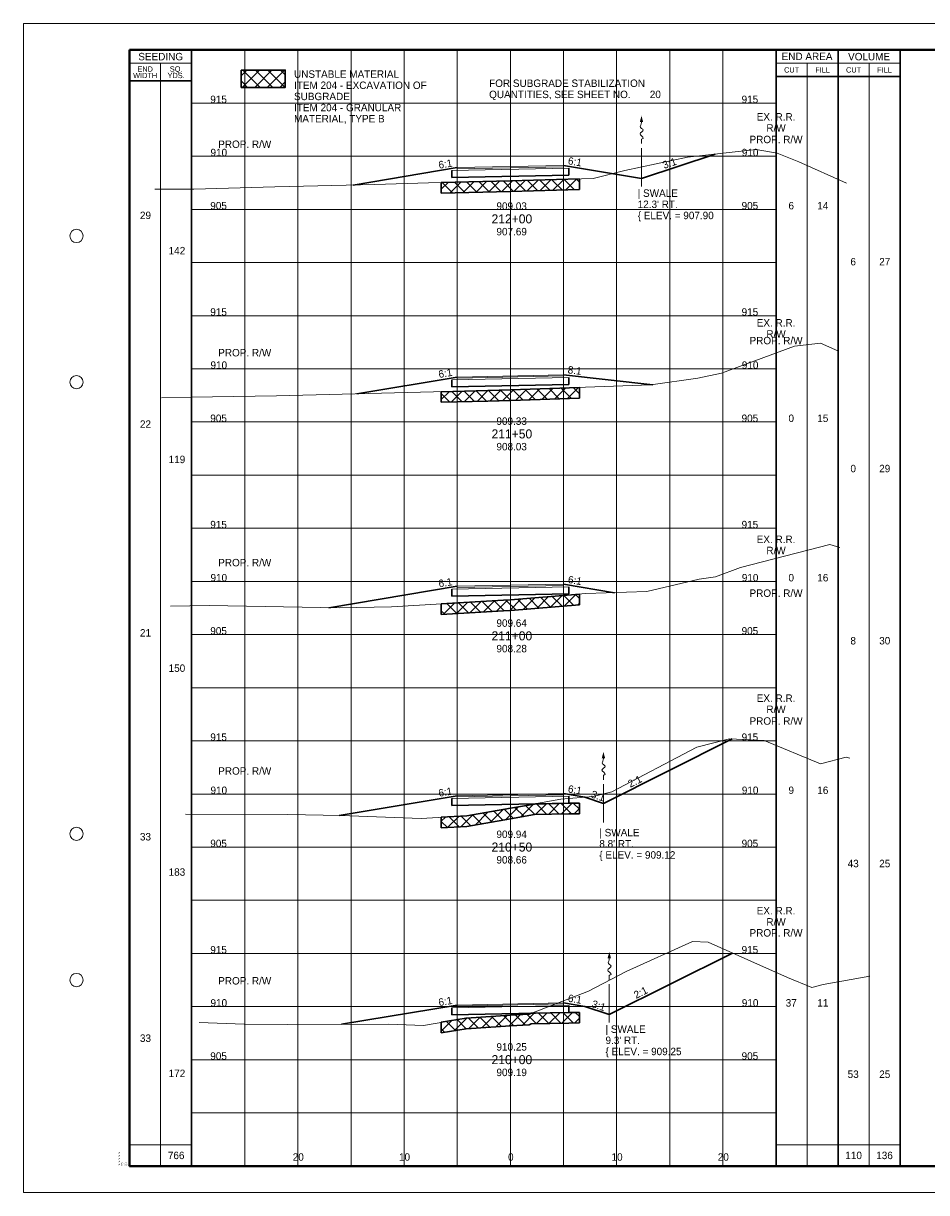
# Paper-space layout 'Layout1' of a CAD drawing. Header units: feet. Extents: x -1084 to 2301, y -843 to 1840.
# Tile 42 of 46: x -10 to 75, y 1608 to 1718. Entities that reach past the tile are written whole.
import ezdxf
from ezdxf.enums import TextEntityAlignment as Align

# ---------------------------------------------------------------- set-up
doc = ezdxf.new("R2010")
doc.units = ezdxf.units.FT
doc.header["$LTSCALE"] = 10
doc.header["$MEASUREMENT"] = 0
for name, pattern in [('cl5', [50, 1.25, -1.25, 45, -1.25, 1.25]), ('DGN Style 2', [42.257429, 25.354457, -16.902971]), ('DGN Style 3', [59.1604, 42.257429, -16.902971]), ('esmtrrex', [4.75, 0.8, -0.325, -0.325, 0.8, -0.3, 0.8, -0.3, 0.8, -0.3]), ('rowpr', [5.45, 1, -0.225, -0.225, 4])]:
    doc.linetypes.add(name, pattern=pattern)
for name, color, linetype, lineweight in [('DR_P_Flow_Arrow', 151, 'Continuous', 13), ('DR_P_Text', 7, 'Continuous', 13), ('GE_P_CL_5', 7, 'cl5', 13), ('PV_P_Text', 7, 'Continuous', 13), ('RW_P_Fee_RW', 193, 'rowpr', 40), ('RW_X_Esmt_RR', 6, 'esmtrrex', 30), ('SH_Border', 7, 'Continuous', 40), ('SH_Data', 7, 'Continuous', 0), ('SH_Major_Grid_Line', 254, 'Continuous', 13), ('SH_Text', 7, 'Continuous', 13), ('TX_P_1', 7, 'Continuous', 13), ('TX_P_5', 7, 'Continuous', 13), ('TX_P_Misc', 7, 'Continuous', 13), ('TX_X_5', 7, 'Continuous', 0), ('XS_P_Finished_Grade', 3, 'Continuous', 30), ('XS_P_Pavt_Surface', 251, 'Continuous', 13), ('XS_P_Subgrade', 4, 'Continuous', 30), ('XS_P_Undercut', 230, 'Continuous', 30), ('XS_X_Ground_Line', 3, 'DGN Style 2', 13)]:
    doc.layers.add(name, color=color, linetype=linetype, lineweight=lineweight)
doc.layers.add('SH_Cut_Line', color=7, linetype='DGN Style 3', lineweight=0, plot=False)
doc.layers.add('XS_P_Pavt_Layers', color=251, linetype='Continuous', lineweight=0, transparency=0.5)
doc.styles.add('Slanted-Normal LS 0.50', font='font31.shx', dxfattribs={"height": 0.14})
doc.styles.add('Slanted-Sub Title', font='font31.shx', dxfattribs={"height": 0.17})
doc.styles.add('Style-CHAR_FAST_FONT', font='CHAR_FAST_FONT.shx')
doc.styles.add('Style-FONT1', font='FONT1.shx')
doc.styles.add('Style-font30', font='font30.shx')
doc.styles.add('Style-font31', font='font31.shx')
doc.styles.add('Style-font70', font='font70.shx')

# ---------------------------------------------------------------- blocks, each defined once
blk = doc.blocks.new('CROSS_SPLIT_6')
at = {"layer": 'SH_Border', "color": 7, "linetype": 'Continuous', "lineweight": 40, "flags": 128}
blk.add_lwpolyline([(2, 21.5), (33.5, 21.5), (33.5, 0.5), (2, 0.5), (2, 21.5)], close=True, dxfattribs=at)
at = {"layer": 'SH_Border', "color": 7, "linetype": 'Continuous', "lineweight": 0}
for centre in [(1, 18), (1, 15.25), (1, 6.75), (1, 4)]:
    blk.add_circle(centre, 0.125, dxfattribs=at)
at = {"layer": 'SH_Cut_Line', "color": 7, "linetype": 'DGN Style 3', "lineweight": 0, "flags": 128}
blk.add_lwpolyline([(0, 0), (34, 0), (34, 22), (0, 22), (0, 0)], close=True, dxfattribs=at)
at = {"layer": 'SH_Data', "color": 7, "linetype": 'Continuous', "lineweight": 30}
for p, q in [((3.167, 0.5), (3.167, 21.5)), ((14.166, 0.5), (14.166, 21.5)), ((15.333, 0.5), (15.333, 21.5)), ((16.5, 0.5), (16.5, 21.5)), ((3.167, 20.917), (2, 20.917)), ((14.166, 21), (16.5, 21))]:
    blk.add_line(p, q, dxfattribs=at)
at = {"layer": 'SH_Data', "color": 7, "linetype": 'Continuous', "lineweight": 0}
for p, q in [((3.167, 21.25), (2, 21.25)), ((14.166, 21.25), (16.5, 21.25))]:
    blk.add_line(p, q, dxfattribs=at)
at = {"layer": 'SH_Data', "color": 7, "linetype": 'Continuous', "lineweight": 13}
for p, q in [((2.583, 0.5), (2.583, 21.25)), ((14.75, 0.5), (14.75, 21.25)), ((15.917, 0.5), (15.917, 21.25)), ((2, 0.9), (3.167, 0.9)), ((14.166, 0.9), (16.5, 0.9))]:
    blk.add_line(p, q, dxfattribs=at)
at = {"layer": 'SH_Major_Grid_Line', "color": 254, "linetype": 'Continuous', "lineweight": 13}
for p, q in [((4.167, 0.5), (4.167, 21.5)), ((5.167, 0.5), (5.167, 21.5)), ((6.167, 0.5), (6.167, 21.5)), ((7.167, 0.5), (7.167, 21.5)), ((8.166, 0.5), (8.166, 21.5)), ((9.166, 0.5), (9.166, 21.5)), ((10.166, 0.5), (10.166, 21.5)), ((11.166, 0.5), (11.166, 21.5)), ((12.166, 0.5), (12.166, 21.5)), ((13.166, 0.5), (13.166, 21.5)), ((3.167, 20.5), (14.166, 20.5)), ((3.167, 19.5), (14.166, 19.5)), ((3.167, 18.5), (14.166, 18.5)), ((3.167, 17.5), (14.166, 17.5)), ((3.167, 16.5), (14.166, 16.5)), ((3.167, 15.5), (14.166, 15.5)), ((3.167, 14.5), (14.166, 14.5)), ((3.167, 13.5), (14.166, 13.5)), ((3.167, 12.5), (14.166, 12.5)), ((3.167, 11.5), (14.166, 11.5)), ((3.167, 10.5), (14.166, 10.5)), ((3.167, 9.5), (14.166, 9.5)), ((3.167, 8.5), (14.166, 8.5)), ((3.167, 7.5), (14.166, 7.5)), ((3.167, 6.5), (14.166, 6.5)), ((3.167, 5.5), (14.166, 5.5)), ((3.167, 4.5), (14.166, 4.5)), ((3.167, 3.5), (14.166, 3.5)), ((3.167, 2.5), (14.166, 2.5)), ((3.167, 1.5), (14.166, 1.5))]:
    blk.add_line(p, q, dxfattribs=at)
at = {"layer": 'SH_Border', "color": 7, "linetype": 'Continuous', "lineweight": 0, "style": 'Style-FONT1'}
blk.add_text('`````', height=0.125, rotation=90, dxfattribs=at).set_placement((1.925, 0.5))
at = {"layer": 'SH_Data', "color": 7, "linetype": 'Continuous', "lineweight": 13, "style": 'Style-font30'}
for s, p in [('SEEDING', (2.584, 21.375)), ('END AREA', (14.75, 21.379)), ('VOLUME', (15.917, 21.375))]:
    blk.add_text(s, height=0.14, dxfattribs=at).set_placement(p, align=Align.MIDDLE_CENTER)
at = {"layer": 'SH_Data', "color": 7, "linetype": 'Continuous', "lineweight": 0, "style": 'Style-font30'}
for s, p in [('CUT', (14.459, 21.125)), ('FILL', (15.042, 21.125)), ('CUT', (15.625, 21.125)), ('FILL', (16.208, 21.125))]:
    blk.add_text(s, height=0.1, dxfattribs=at).set_placement(p, align=Align.MIDDLE_CENTER)
at = {"layer": 'SH_Data', "color": 7, "linetype": 'Continuous', "lineweight": 0, "char_height": 0.14, "attachment_point": 5, "line_spacing_factor": 0.728571, "style": 'Style-font30'}
for s, insert in [('\\H0.714286x;END\\PWIDTH', (2.292, 21.08)), ('\\H0.714286x;SQ.\\PYDS.', (2.875, 21.08))]:
    blk.add_mtext(s, dxfattribs=dict(at, insert=insert))
at = {"layer": 'SH_Data', "lineweight": 13, "style": 'Style-font30'}
for p in [(32.92, 21.004), (33.42, 21.004)]:
    blk.add_attdef('Text', text='', height=0.14, rotation=90, dxfattribs=at).set_placement(p, align=Align.CENTER)
at = {"layer": 'SH_Data', "color": 7, "linetype": 'Continuous', "lineweight": 0, "style": 'Style-font70'}
for p in [(32.75, 13.25), (33.252, 13.25)]:
    blk.add_attdef('Text', text='', height=0.25, rotation=90, dxfattribs=at).set_placement(p, align=Align.MIDDLE_CENTER)
at = {"layer": 'TX_P_1', "color": 7, "style": 'Style-font70'}
for p in [(32.75, 3.75), (33.25, 3.75)]:
    blk.add_attdef('Text', text='', height=0.25, rotation=90, dxfattribs=at).set_placement(p, align=Align.MIDDLE_CENTER)
blk = doc.blocks.new('STAMP')
at = {"layer": 'TX_P_Misc', "linetype": 'Continuous', "lineweight": 13, "style": 'Style-CHAR_FAST_FONT'}
for s, p in [('$FILE$', (-0.77, 0)), ('$DATE$', (-0.57, 0)), ('$TIME$', (-0.37, 0)), ('$USER$', (-0.17, 0))]:
    blk.add_text(s, height=0.078, rotation=90, dxfattribs=at).set_placement(p, align=Align.TOP_LEFT)
blk = doc.blocks.new('XS POINT_325')
at = {"layer": 'RW_X_Esmt_RR', "linetype": 'DGN Style 3', "lineweight": 0}
blk.add_line((0, 3.5), (0, -3.5), dxfattribs=at)
blk = doc.blocks.new('GPKLBL_405')
at = {"layer": 'TX_P_5', "linetype": 'Continuous', "insert": (-0.51, 0.98), "char_height": 0.7, "attachment_point": 1, "rotation": 350.5377, "line_spacing_factor": 0.6, "style": 'Style-font31'}
blk.add_mtext('6:1', dxfattribs=at)
blk = doc.blocks.new('GPKLBL_406')
at = {"layer": 'TX_P_5', "linetype": 'Continuous', "extrusion": (0, 0, -1), "insert": (-0.46, 0.97), "char_height": 0.7, "attachment_point": 3, "text_direction": (-0.986394, 0.164399, 0), "line_spacing_factor": 0.6, "style": 'Style-font31'}
blk.add_mtext('6:1', dxfattribs=at)
blk = doc.blocks.new('GPKLBL_407')
at = {"layer": 'TX_P_5', "linetype": 'Continuous', "insert": (-0.51, 0.98), "char_height": 0.7, "attachment_point": 1, "rotation": 350.5377, "line_spacing_factor": 0.6, "style": 'Style-font31'}
blk.add_mtext('6:1', dxfattribs=at)
blk = doc.blocks.new('DFL-P_78')
at = {"layer": 'DR_P_Flow_Arrow', "color": 151, "linetype": 'Continuous', "lineweight": 13}
blk.add_open_spline([(-0.08, 0), (-0.081, 0), (-0.082, 0), (-0.083, 0), (-0.094, 0), (-0.105, 0.005), (-0.116, 0.008), (-0.123, 0.01), (-0.131, 0.013), (-0.137, 0.015), (-0.152, 0.02), (-0.165, -0.02), (-0.179, -0.022), (-0.195, -0.023), (-0.212, 0.018), (-0.228, 0.02), (-0.245, 0.021), (-0.266, -0.028), (-0.284, -0.022), (-0.29, -0.02), (-0.287, 0.001), (-0.295, 0.001), (-0.313, 0), (-0.332, 0), (-0.35, 0)], degree=3, knots=[0, 0, 0, 0, 0.009646, 0.009646, 0.009646, 0.112481, 0.112481, 0.112481, 0.179673, 0.179673, 0.179673, 0.350625, 0.350625, 0.350625, 0.544565, 0.544565, 0.544565, 0.756426, 0.756426, 0.756426, 0.832712, 0.832712, 0.832712, 1, 1, 1, 1], dxfattribs=at)
at = {"layer": 'DR_P_Flow_Arrow', "color": 151, "linetype": 'Continuous', "lineweight": 0, "extrusion": (0, 0, -1)}
blk.add_solid([(0.08, 0.022), (0, 0), (0.08, -0.021)], dxfattribs=at)
blk = doc.blocks.new('GPKLBL_408')
at = {"layer": 'TX_P_5', "linetype": 'Continuous', "insert": (-0.51, 0.98), "char_height": 0.7, "attachment_point": 1, "rotation": 350.5377, "line_spacing_factor": 0.6, "style": 'Style-font31'}
blk.add_mtext('3:1', dxfattribs=at)
blk = doc.blocks.new('GPKLBL_409')
at = {"layer": 'TX_P_5', "linetype": 'Continuous', "extrusion": (0, 0, -1), "insert": (-0.49, 0.97), "char_height": 0.7, "attachment_point": 3, "text_direction": (-0.986394, 0.164399, 0), "line_spacing_factor": 0.6, "style": 'Style-font31'}
blk.add_mtext('2:1', dxfattribs=at)
blk = doc.blocks.new('XS POINT_326')
at = {"layer": 'RW_P_Fee_RW', "linetype": 'Continuous', "lineweight": 13}
blk.add_line((0, 3.5), (0, -3.5), dxfattribs=at)
blk = doc.blocks.new('XS POINT_327')
at = {"layer": 'RW_P_Fee_RW', "linetype": 'Continuous', "lineweight": 13}
blk.add_line((0, 3.5), (0, -3.5), dxfattribs=at)
blk = doc.blocks.new('XS POINT_328')
at = {"layer": 'RW_X_Esmt_RR', "linetype": 'DGN Style 3', "lineweight": 0}
blk.add_line((0, 3.5), (0, -3.5), dxfattribs=at)
blk = doc.blocks.new('GPKLBL_410')
at = {"layer": 'TX_P_5', "linetype": 'Continuous', "extrusion": (0, 0, -1), "insert": (-0.46, 0.97), "char_height": 0.7, "attachment_point": 3, "text_direction": (-0.986394, 0.164399, 0), "line_spacing_factor": 0.6, "style": 'Style-font31'}
blk.add_mtext('6:1', dxfattribs=at)
blk = doc.blocks.new('GPKLBL_411')
at = {"layer": 'TX_P_5', "linetype": 'Continuous', "insert": (-0.51, 0.98), "char_height": 0.7, "attachment_point": 1, "rotation": 350.5377, "line_spacing_factor": 0.6, "style": 'Style-font31'}
blk.add_mtext('6:1', dxfattribs=at)
blk = doc.blocks.new('DFL-P_79')
at = {"layer": 'DR_P_Flow_Arrow', "color": 151, "linetype": 'Continuous', "lineweight": 13}
blk.add_open_spline([(-0.08, 0), (-0.081, 0), (-0.082, 0), (-0.083, 0), (-0.094, 0), (-0.105, 0.005), (-0.116, 0.008), (-0.123, 0.01), (-0.131, 0.013), (-0.137, 0.015), (-0.152, 0.02), (-0.165, -0.02), (-0.179, -0.022), (-0.195, -0.023), (-0.212, 0.018), (-0.228, 0.019), (-0.245, 0.021), (-0.266, -0.028), (-0.284, -0.022), (-0.29, -0.02), (-0.287, 0.001), (-0.295, 0.001), (-0.313, 0), (-0.332, 0), (-0.35, 0)], degree=3, knots=[0, 0, 0, 0, 0.009646, 0.009646, 0.009646, 0.112481, 0.112481, 0.112481, 0.179673, 0.179673, 0.179673, 0.350625, 0.350625, 0.350625, 0.544565, 0.544565, 0.544565, 0.756426, 0.756426, 0.756426, 0.832712, 0.832712, 0.832712, 1, 1, 1, 1], dxfattribs=at)
at = {"layer": 'DR_P_Flow_Arrow', "color": 151, "linetype": 'Continuous', "lineweight": 0, "extrusion": (0, 0, -1)}
blk.add_solid([(0.08, 0.022), (0, 0), (0.08, -0.021)], dxfattribs=at)
blk = doc.blocks.new('GPKLBL_412')
at = {"layer": 'TX_P_5', "linetype": 'Continuous', "insert": (-0.51, 0.98), "char_height": 0.7, "attachment_point": 1, "rotation": 350.5377, "line_spacing_factor": 0.6, "style": 'Style-font31'}
blk.add_mtext('3:1', dxfattribs=at)
blk = doc.blocks.new('GPKLBL_413')
at = {"layer": 'TX_P_5', "linetype": 'Continuous', "extrusion": (0, 0, -1), "insert": (-0.49, 0.97), "char_height": 0.7, "attachment_point": 3, "text_direction": (-0.986394, 0.164399, 0), "line_spacing_factor": 0.6, "style": 'Style-font31'}
blk.add_mtext('2:1', dxfattribs=at)
blk = doc.blocks.new('XS POINT_329')
at = {"layer": 'RW_P_Fee_RW', "linetype": 'Continuous', "lineweight": 13}
blk.add_line((0, 3.5), (0, -3.5), dxfattribs=at)
blk = doc.blocks.new('XS POINT_330')
at = {"layer": 'RW_P_Fee_RW', "linetype": 'Continuous', "lineweight": 13}
blk.add_line((0, 3.5), (0, -3.5), dxfattribs=at)
blk = doc.blocks.new('XS POINT_331')
at = {"layer": 'RW_X_Esmt_RR', "linetype": 'DGN Style 3', "lineweight": 0}
blk.add_line((0, 3.5), (0, -3.5), dxfattribs=at)
blk = doc.blocks.new('GPKLBL_414')
at = {"layer": 'TX_P_5', "linetype": 'Continuous', "insert": (-0.51, 0.98), "char_height": 0.7, "attachment_point": 1, "rotation": 350.5377, "line_spacing_factor": 0.6, "style": 'Style-font31'}
blk.add_mtext('6:1', dxfattribs=at)
blk = doc.blocks.new('GPKLBL_415')
at = {"layer": 'TX_P_5', "linetype": 'Continuous', "extrusion": (0, 0, -1), "insert": (-0.46, 0.97), "char_height": 0.7, "attachment_point": 3, "text_direction": (-0.986394, 0.164399, 0), "line_spacing_factor": 0.6, "style": 'Style-font31'}
blk.add_mtext('6:1', dxfattribs=at)
blk = doc.blocks.new('XS POINT_332')
at = {"layer": 'RW_P_Fee_RW', "linetype": 'Continuous', "lineweight": 13}
blk.add_line((0, 3.5), (0, -3.5), dxfattribs=at)
blk = doc.blocks.new('XS POINT_333')
at = {"layer": 'RW_X_Esmt_RR', "linetype": 'DGN Style 3', "lineweight": 0}
blk.add_line((0, 3.5), (0, -3.5), dxfattribs=at)
blk = doc.blocks.new('GPKLBL_416')
at = {"layer": 'TX_P_5', "linetype": 'Continuous', "extrusion": (0, 0, -1), "insert": (-0.46, 0.97), "char_height": 0.7, "attachment_point": 3, "text_direction": (-0.986394, 0.164399, 0), "line_spacing_factor": 0.6, "style": 'Style-font31'}
blk.add_mtext('6:1', dxfattribs=at)
blk = doc.blocks.new('GPKLBL_417')
at = {"layer": 'TX_P_5', "linetype": 'Continuous', "insert": (-0.51, 0.98), "char_height": 0.7, "attachment_point": 1, "rotation": 350.5377, "line_spacing_factor": 0.6, "style": 'Style-font31'}
blk.add_mtext('8:1', dxfattribs=at)
blk = doc.blocks.new('XS POINT_334')
at = {"layer": 'RW_P_Fee_RW', "linetype": 'Continuous', "lineweight": 13}
blk.add_line((0, 3.5), (0, -3.5), dxfattribs=at)
blk = doc.blocks.new('XS POINT_335')
at = {"layer": 'RW_P_Fee_RW', "linetype": 'Continuous', "lineweight": 13}
blk.add_line((0, 3.5), (0, -3.5), dxfattribs=at)
blk = doc.blocks.new('XS POINT_336')
at = {"layer": 'RW_X_Esmt_RR', "linetype": 'DGN Style 3', "lineweight": 0}
blk.add_line((0, 3.5), (0, -3.5), dxfattribs=at)
blk = doc.blocks.new('GPKLBL_418')
at = {"layer": 'TX_P_5', "linetype": 'Continuous', "insert": (-0.51, 0.98), "char_height": 0.7, "attachment_point": 1, "rotation": 350.5377, "line_spacing_factor": 0.6, "style": 'Style-font31'}
blk.add_mtext('6:1', dxfattribs=at)
blk = doc.blocks.new('GPKLBL_419')
at = {"layer": 'TX_P_5', "linetype": 'Continuous', "extrusion": (0, 0, -1), "insert": (-0.46, 0.97), "char_height": 0.7, "attachment_point": 3, "text_direction": (-0.986394, 0.164399, 0), "line_spacing_factor": 0.6, "style": 'Style-font31'}
blk.add_mtext('6:1', dxfattribs=at)
blk = doc.blocks.new('DFL-P_80')
at = {"layer": 'DR_P_Flow_Arrow', "color": 151, "linetype": 'Continuous', "lineweight": 13}
blk.add_open_spline([(-0.08, 0), (-0.081, 0), (-0.082, 0), (-0.083, 0), (-0.094, 0), (-0.105, 0.005), (-0.116, 0.008), (-0.123, 0.01), (-0.131, 0.013), (-0.137, 0.015), (-0.152, 0.02), (-0.165, -0.02), (-0.179, -0.022), (-0.195, -0.023), (-0.212, 0.018), (-0.228, 0.019), (-0.245, 0.021), (-0.266, -0.028), (-0.284, -0.022), (-0.29, -0.02), (-0.287, 0.001), (-0.295, 0.001), (-0.313, 0), (-0.332, 0), (-0.35, 0)], degree=3, knots=[0, 0, 0, 0, 0.009646, 0.009646, 0.009646, 0.112481, 0.112481, 0.112481, 0.179673, 0.179673, 0.179673, 0.350625, 0.350625, 0.350625, 0.544565, 0.544565, 0.544565, 0.756426, 0.756426, 0.756426, 0.832712, 0.832712, 0.832712, 1, 1, 1, 1], dxfattribs=at)
at = {"layer": 'DR_P_Flow_Arrow', "color": 151, "linetype": 'Continuous', "lineweight": 0, "extrusion": (0, 0, -1)}
blk.add_solid([(0.08, 0.022), (0, 0), (0.08, -0.021)], dxfattribs=at)
blk = doc.blocks.new('GPKLBL_420')
at = {"layer": 'TX_P_5', "linetype": 'Continuous', "extrusion": (0, 0, -1), "insert": (-0.49, 0.97), "char_height": 0.7, "attachment_point": 3, "text_direction": (-0.986394, 0.164399, 0), "line_spacing_factor": 0.6, "style": 'Style-font31'}
blk.add_mtext('3:1', dxfattribs=at)
blk = doc.blocks.new('XS POINT_337')
at = {"layer": 'RW_P_Fee_RW', "linetype": 'Continuous', "lineweight": 13}
blk.add_line((0, 3.5), (0, -3.5), dxfattribs=at)
blk = doc.blocks.new('XS POINT_338')
at = {"layer": 'RW_P_Fee_RW', "linetype": 'Continuous', "lineweight": 13}
blk.add_line((0, 3.5), (0, -3.5), dxfattribs=at)

psp = doc.layouts.get("Layout1")

# ---------------------------------------------------------------- hatches: boundary and pattern name
at = {"layer": 'XS_P_Undercut', "lineweight": 0}
h = psp.add_hatch(dxfattribs=at)
h.set_pattern_fill('CROSSHATCH', color=256, style=0, pattern_type=2)
h.set_pattern_definition([(45, (13.79206, 1707.6108), (-0.58926, 0.58926), []), (315, (13.79206, 1707.6108), (0.58926, 0.58926), [])])
h.paths.add_polyline_path([(10.5, 1711.48), (14.64, 1711.48), (14.64, 1713.1), (10.5, 1713.1)])
h = psp.add_hatch(dxfattribs=at)
h.set_pattern_fill('CROSSHATCH', color=256, style=0, pattern_type=2)
h.set_pattern_definition([(45, (40.2847, 1702.25136), (-0.589255, 0.589255), []), (315, (40.2847, 1702.25136), (0.589255, 0.589255), [])])
h.paths.add_polyline_path([(35.83, 1702.69), (29.33, 1702.52), (29.33, 1701.52), (35.83, 1701.69), (42.33, 1701.86), (42.33, 1702.86)])
h = psp.add_hatch(dxfattribs=at)
h.set_pattern_fill('CROSSHATCH', color=256, style=0, pattern_type=2)
h.set_pattern_definition([(45, (40.8133, 1682.9862), (-0.589255, 0.589255), []), (315, (40.8133, 1682.9862), (0.589255, 0.589255), [])])
h.paths.add_polyline_path([(35.83, 1683.03), (33.72, 1682.96), (29.33, 1682.85), (29.33, 1681.85), (33.72, 1681.96), (35.83, 1682.03), (42.33, 1682.25), (42.33, 1683.25)])
h = psp.add_hatch(dxfattribs=at)
h.set_pattern_fill('CROSSHATCH', color=256, style=0, pattern_type=2)
h.set_pattern_definition([(45, (40.1966, 1663.1633), (-0.589255, 0.589255), []), (315, (40.1966, 1663.1633), (0.589255, 0.589255), [])])
h.paths.add_polyline_path([(35.83, 1663.28), (35.17, 1663.23), (29.33, 1662.89), (29.33, 1661.89), (35.17, 1662.23), (35.83, 1662.28), (42.33, 1662.8), (42.33, 1663.8)])
h = psp.add_hatch(dxfattribs=at)
h.set_pattern_fill('CROSSHATCH', color=256, style=0, pattern_type=2)
h.set_pattern_definition([(45, (41.107, 1643.604), (-0.589255, 0.589255), []), (315, (41.107, 1643.604), (0.589255, 0.589255), [])])
h.paths.add_polyline_path([(35.83, 1643.66), (31.72, 1642.94), (29.33, 1642.81), (29.33, 1641.81), (31.72, 1641.94), (35.83, 1642.66), (38.11, 1643.06), (41.33, 1643.13), (42.33, 1643.15), (42.33, 1644.15), (41.33, 1644.13), (38.11, 1644.06)])
h = psp.add_hatch(dxfattribs=at)
h.set_pattern_fill('CROSSHATCH', color=256, style=0, pattern_type=2)
h.set_pattern_definition([(45, (41.2245, 1623.9862), (-0.589255, 0.589255), []), (315, (41.2245, 1623.9862), (0.589255, 0.589255), [])])
h.paths.add_polyline_path([(37.61, 1624.3), (35.83, 1624.19), (31.66, 1623.92), (29.33, 1623.52), (29.33, 1622.52), (31.66, 1622.92), (35.83, 1623.19), (37.61, 1623.3), (37.8, 1623.37), (41.33, 1623.44), (42.33, 1623.46), (42.33, 1624.46), (41.33, 1624.44), (37.8, 1624.37)])

# ---------------------------------------------------------------- linework, layer by layer
at = {"layer": 'GE_P_CL_5'}
for p, q in [((48.17, 1705.76), (48.17, 1702.16)), ((44.59, 1645.92), (44.59, 1642.31)), ((45.14, 1627.11), (45.14, 1623.51))]:
    psp.add_line(p, q, dxfattribs=at)
at = {"layer": 'RW_P_Fee_RW', "linetype": 'Continuous', "lineweight": 13}
psp.add_line((60.83, 1663.31), (60.83, 1657.98), dxfattribs=at)
at = {"layer": 'XS_P_Finished_Grade'}
for p, q in [((48.17, 1702.9), (55.09, 1705.21)), ((21.03, 1702.29), (30.83, 1703.93)), ((48.17, 1702.9), (40.83, 1704.13)), ((21.37, 1682.66), (30.83, 1684.23)), ((49.23, 1683.48), (40.83, 1684.43)), ((18.75, 1662.53), (30.83, 1664.54)), ((45.62, 1663.94), (40.83, 1664.74)), ((56.71, 1650.18), (44.59, 1644.12)), ((19.72, 1642.98), (30.83, 1644.84)), ((42.83, 1644.7), (40.83, 1645.04)), ((44.59, 1644.12), (42.83, 1644.7)), ((56.72, 1630.04), (45.14, 1624.25)), ((19.94, 1623.34), (30.83, 1625.15)), ((42.83, 1625.02), (40.83, 1625.35)), ((45.14, 1624.25), (42.83, 1625.02))]:
    psp.add_line(p, q, dxfattribs=at)
at = {"layer": 'XS_P_Pavt_Layers', "color": 2, "lineweight": 13}
for p, q in [((30.83, 1703.82), (40.83, 1704.02)), ((30.33, 1703.67), (41.33, 1703.89)), ((30.33, 1683.97), (41.33, 1684.19)), ((30.83, 1684.13), (40.83, 1684.33)), ((30.33, 1664.28), (41.33, 1664.5)), ((30.83, 1664.43), (40.83, 1664.63)), ((30.33, 1644.58), (41.33, 1644.8)), ((30.83, 1644.73), (40.83, 1644.93)), ((30.33, 1624.89), (41.33, 1625.11)), ((30.83, 1625.05), (40.83, 1625.25))]:
    psp.add_line(p, q, dxfattribs=at)
at = {"layer": 'XS_P_Pavt_Surface', "color": 193}
for p, q in [((30.83, 1703.93), (40.83, 1704.13)), ((30.83, 1703.93), (30.83, 1703.68)), ((40.83, 1704.13), (40.83, 1703.88)), ((30.83, 1684.23), (40.83, 1684.43)), ((30.83, 1684.23), (30.83, 1683.98)), ((40.83, 1684.43), (40.83, 1684.18)), ((30.83, 1664.54), (40.83, 1664.74)), ((30.83, 1664.54), (30.83, 1664.29)), ((40.83, 1664.74), (40.83, 1664.49)), ((30.83, 1644.84), (40.83, 1645.04)), ((30.83, 1644.84), (30.83, 1644.59)), ((40.83, 1645.04), (40.83, 1644.79)), ((30.83, 1625.15), (40.83, 1625.35)), ((30.83, 1625.15), (30.83, 1624.9)), ((40.83, 1625.35), (40.83, 1625.1))]:
    psp.add_line(p, q, dxfattribs=at)
at = {"layer": 'XS_P_Subgrade'}
for p, q in [((30.33, 1703.67), (30.33, 1703)), ((30.33, 1703), (41.33, 1703.22)), ((41.33, 1703.89), (41.33, 1703.22)), ((41.33, 1684.19), (41.33, 1683.53)), ((30.33, 1683.97), (30.33, 1683.31)), ((30.33, 1683.31), (41.33, 1683.53)), ((41.33, 1664.5), (41.33, 1663.83)), ((30.33, 1664.28), (30.33, 1663.61)), ((30.33, 1663.61), (41.33, 1663.83)), ((30.33, 1644.58), (30.33, 1643.91)), ((41.33, 1644.8), (41.33, 1644.13)), ((30.33, 1643.91), (41.33, 1644.13)), ((30.33, 1624.89), (30.33, 1624.22)), ((41.33, 1625.11), (41.33, 1624.44)), ((30.33, 1624.22), (41.33, 1624.44))]:
    psp.add_line(p, q, dxfattribs=at)
at = {"layer": 'XS_P_Undercut'}
for p, q in [((42.33, 1702.86), (42.33, 1701.86)), ((29.33, 1702.52), (29.33, 1701.52)), ((42.33, 1683.25), (42.33, 1682.25)), ((29.33, 1682.85), (29.33, 1681.85)), ((42.33, 1663.8), (42.33, 1662.8)), ((29.33, 1662.89), (29.33, 1661.89)), ((38.11, 1644.06), (41.33, 1644.13)), ((41.33, 1644.13), (42.33, 1644.15)), ((42.33, 1644.15), (42.33, 1643.15)), ((29.33, 1642.81), (29.33, 1641.81)), ((38.11, 1643.06), (41.33, 1643.13)), ((41.33, 1643.13), (42.33, 1643.15)), ((42.33, 1624.46), (42.33, 1623.46)), ((29.33, 1623.52), (29.33, 1622.52))]:
    psp.add_line(p, q, dxfattribs=at)
at = {"layer": 'XS_P_Undercut', "flags": 128}
psp.add_lwpolyline([(10.5, 1713.1), (14.64, 1713.1), (14.64, 1711.48), (10.5, 1711.48), (10.5, 1713.1)], close=True, dxfattribs=at)
at = {"layer": 'XS_P_Undercut', "lineweight": 0, "flags": 128}
for points in [[(10.5, 1711.48), (14.64, 1711.48), (14.64, 1713.1), (10.5, 1713.1), (10.5, 1711.48)], [(35.83, 1702.69), (29.33, 1702.52), (29.33, 1701.52), (35.83, 1701.69), (42.33, 1701.86), (42.33, 1702.86), (35.83, 1702.69)], [(35.83, 1683.03), (33.72, 1682.96), (29.33, 1682.85), (29.33, 1681.85), (33.72, 1681.96), (35.83, 1682.03), (42.33, 1682.25), (42.33, 1683.25), (35.83, 1683.03)], [(35.83, 1663.28), (35.17, 1663.23), (29.33, 1662.89), (29.33, 1661.89), (35.17, 1662.23), (35.83, 1662.28), (42.33, 1662.8), (42.33, 1663.8), (35.83, 1663.28)], [(35.83, 1643.66), (31.72, 1642.94), (29.33, 1642.81), (29.33, 1641.81), (31.72, 1641.94), (35.83, 1642.66), (38.11, 1643.06), (41.33, 1643.13), (42.33, 1643.15), (42.33, 1644.15), (41.33, 1644.13), (38.11, 1644.06), (35.83, 1643.66)], [(37.61, 1624.3), (35.83, 1624.19), (31.66, 1623.92), (29.33, 1623.52), (29.33, 1622.52), (31.66, 1622.92), (35.83, 1623.19), (37.61, 1623.3), (37.8, 1623.37), (41.33, 1623.44), (42.33, 1623.46), (42.33, 1624.46), (41.33, 1624.44), (37.8, 1624.37), (37.61, 1624.3)]]:
    psp.add_lwpolyline(points, close=True, dxfattribs=at)
at = {"layer": 'XS_P_Undercut', "flags": 128}
for points in [[(29.33, 1702.52), (35.83, 1702.69), (42.33, 1702.86)], [(29.33, 1701.52), (35.83, 1701.69), (42.33, 1701.86)], [(29.33, 1682.85), (33.72, 1682.96), (35.83, 1683.03), (42.33, 1683.25)], [(29.33, 1681.85), (33.72, 1681.96), (35.83, 1682.03), (42.33, 1682.25)], [(29.33, 1662.89), (35.17, 1663.23), (35.83, 1663.28), (42.33, 1663.8)], [(29.33, 1661.89), (35.17, 1662.23), (35.83, 1662.28), (42.33, 1662.8)], [(29.33, 1642.81), (31.72, 1642.94), (35.83, 1643.66), (38.11, 1644.06)], [(29.33, 1641.81), (31.72, 1641.94), (35.83, 1642.66), (38.11, 1643.06)], [(29.33, 1623.52), (31.66, 1623.92), (35.83, 1624.19), (37.61, 1624.3), (37.8, 1624.37), (41.33, 1624.44), (42.33, 1624.46)], [(29.33, 1622.52), (31.66, 1622.92), (35.83, 1623.19), (37.61, 1623.3), (37.8, 1623.37), (41.33, 1623.44), (42.33, 1623.46)]]:
    psp.add_lwpolyline(points, dxfattribs=at)
at = {"layer": 'XS_X_Ground_Line', "flags": 128}
for points in [[(2.36, 1701.89), (6.04, 1701.89), (13.67, 1702.12), (23.07, 1702.35), (28.11, 1702.49), (35.83, 1702.69), (42.53, 1702.86), (43.61, 1702.9), (46.59, 1703.65), (52.49, 1704.92), (58.96, 1705.65), (60.95, 1705.28), (62.99, 1704.47), (67.45, 1702.47)], [(2.99, 1682.26), (5.78, 1682.34), (13.81, 1682.47), (17.55, 1682.56), (28.61, 1682.83), (33.72, 1682.96), (35.83, 1683.03), (49.05, 1683.48), (53.48, 1684.12), (55.7, 1684.59), (62.58, 1687.12), (65.02, 1687.42), (66.64, 1686.7)], [(3.83, 1662.68), (7.48, 1662.74), (19.74, 1662.51), (24.64, 1662.62), (35.17, 1663.23), (35.83, 1663.28), (42.94, 1663.85), (48.68, 1664.04), (53.6, 1665.21), (55.12, 1665.44), (57.49, 1666.32), (65.88, 1668.47), (66.84, 1668.18)], [(5.25, 1643.09), (14.88, 1643.07), (19.88, 1642.98), (27.42, 1642.7), (31.72, 1642.94), (35.83, 1643.66), (40.59, 1644.5), (43.62, 1644.76), (45.38, 1645.19), (53.38, 1649.42), (56.46, 1650.19), (59.7, 1650.02), (65, 1647.83), (67.42, 1648.48), (67.78, 1648.37)], [(6.55, 1623.51), (10.78, 1623.34), (14.82, 1623.33), (24.4, 1623.34), (27.66, 1623.22), (31.66, 1623.92), (35.83, 1624.19), (37.61, 1624.3), (43.19, 1626.44), (46.74, 1628.31), (52.98, 1631.13), (54.44, 1631.05), (61.9, 1627.75), (64.2, 1626.8), (65.26, 1627.08), (69.66, 1627.85)]]:
    psp.add_lwpolyline(points, dxfattribs=at)

# ---------------------------------------------------------------- block references
at = {"layer": 'DR_P_Flow_Arrow', "color": 151, "linetype": 'Continuous', "lineweight": 0, "xscale": 7.5, "yscale": 7.5, "zscale": 7.5, "rotation": 89.99999999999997}
for name, p in [('DFL-P_80', (48.17, 1708.81)), ('DFL-P_79', (44.59, 1648.96)), ('DFL-P_78', (45.14, 1630.15))]:
    psp.add_blockref(name, p, dxfattribs=at)
at = {"layer": 'RW_P_Fee_RW', "linetype": 'Continuous', "lineweight": 13}
for name, p in [('XS POINT_337', (10.83, 1702.04)), ('XS POINT_338', (60.83, 1702.49)), ('XS POINT_335', (60.83, 1683.57)), ('XS POINT_334', (10.83, 1682.42)), ('XS POINT_332', (10.83, 1662.67)), ('XS POINT_330', (60.83, 1647.78)), ('XS POINT_329', (10.83, 1643.08)), ('XS POINT_327', (60.83, 1627.85)), ('XS POINT_326', (10.83, 1623.34))]:
    psp.add_blockref(name, p, dxfattribs=at)
at = {"layer": 'RW_X_Esmt_RR', "linetype": 'DGN Style 3', "lineweight": 0}
for name, p in [('XS POINT_336', (60.83, 1703.73)), ('XS POINT_333', (60.83, 1684.36)), ('XS POINT_331', (60.83, 1663.99)), ('XS POINT_328', (60.83, 1649.05)), ('XS POINT_325', (60.83, 1629.05))]:
    psp.add_blockref(name, p, dxfattribs=at)
at = {"layer": 'SH_Cut_Line', "color": 7, "linetype": 'DGN Style 3', "lineweight": 0, "xscale": 5, "yscale": 5, "zscale": 5}
psp.add_blockref('CROSS_SPLIT_6', (-10, 1607.5), dxfattribs=at)
at = {"layer": 'TX_P_5', "linetype": 'Continuous', "extrusion": (0, 0, -1)}
for name, p in [('GPKLBL_419', (-29.83, 1703.76)), ('GPKLBL_416', (-29.83, 1684.07)), ('GPKLBL_415', (-29.83, 1664.37)), ('GPKLBL_410', (-29.83, 1644.67)), ('GPKLBL_406', (-29.83, 1624.98))]:
    psp.add_blockref(name, p, dxfattribs=at)
at = {"layer": 'TX_P_5', "linetype": 'Continuous'}
for name, p in [('GPKLBL_418', (41.83, 1703.96)), ('GPKLBL_414', (41.83, 1664.57)), ('GPKLBL_411', (41.83, 1644.87)), ('GPKLBL_405', (41.83, 1625.18)), ('GPKLBL_407', (41.83, 1625.18))]:
    psp.add_blockref(name, p, dxfattribs=at)
at = {"layer": 'TX_P_5', "linetype": 'Continuous', "extrusion": (0, 0, -1)}
for name, p, rotation in [('GPKLBL_420', (-50.98, 1703.85), 351.0273524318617), ('GPKLBL_413', (-47.78, 1645.72), 342.8972601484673), ('GPKLBL_409', (-48.33, 1625.86), 342.8972601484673)]:
    psp.add_blockref(name, p, dxfattribs=dict(at, rotation=rotation))
at = {"layer": 'TX_P_5', "linetype": 'Continuous'}
for name, p, rotation in [('GPKLBL_417', (41.84, 1684.32), 2.998799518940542), ('GPKLBL_412', (43.93, 1644.31), 351.0273524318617), ('GPKLBL_408', (43.99, 1624.58), 351.0273524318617)]:
    psp.add_blockref(name, p, dxfattribs=dict(at, rotation=rotation))
at = {"layer": 'TX_P_Misc', "linetype": 'Continuous', "lineweight": 13}
psp.add_blockref('STAMP', (0, 1610), dxfattribs=at)

# ---------------------------------------------------------------- texts
at = {"layer": 'DR_P_Text', "char_height": 0.7, "attachment_point": 1, "line_spacing_factor": 0.9}
for s, insert, style in [('UNSTABLE MATERIAL\\PITEM 204 - EXCAVATION OF\\PSUBGRADE\\PITEM 204 - GRANULAR\\PMATERIAL, TYPE B', (15.47, 1713.08), 'Slanted-Sub Title'), ('FOR SUBGRADE STABILIZATION\\PQUANTITIES, SEE SHEET NO.', (33.83, 1712.22), 'Slanted-Sub Title'), ('20\\P', (48.95, 1711.17), 'Style-font31')]:
    psp.add_mtext(s, dxfattribs=dict(at, insert=insert, style=style))
at = {"layer": 'PV_P_Text', "style": 'Slanted-Normal LS 0.50'}
for s, p in [('909.03', (35.95, 1699.96)), ('909.33', (35.95, 1679.73)), ('909.64', (35.95, 1660.73)), ('909.94', (35.95, 1640.86)), ('910.25', (35.95, 1620.86))]:
    psp.add_text(s, height=0.7, dxfattribs=at).set_placement(p, align=Align.CENTER)
at = {"layer": 'RW_P_Fee_RW', "linetype": 'Continuous', "lineweight": 13, "char_height": 0.7, "attachment_point": 2, "line_spacing_factor": 0.9, "style": 'Style-font31'}
for insert in [(10.83, 1706.48), (60.83, 1706.93), (60.83, 1688.01), (10.83, 1686.87), (10.83, 1667.12), (60.83, 1664.25), (60.83, 1652.22), (10.83, 1647.52), (60.83, 1632.29), (10.83, 1627.78)]:
    psp.add_mtext('PROP. R/W', dxfattribs=dict(at, insert=insert))
at = {"layer": 'RW_X_Esmt_RR', "linetype": 'Continuous', "lineweight": 0, "char_height": 0.7, "attachment_point": 8, "line_spacing_factor": 0.9, "style": 'Style-font31'}
for insert in [(60.83, 1707.3), (60.83, 1687.92), (60.83, 1667.55), (60.83, 1652.61), (60.83, 1632.61)]:
    psp.add_mtext('EX. R.R.\\PR/W', dxfattribs=dict(at, insert=insert))
at = {"layer": 'SH_Text', "style": 'Style-font31'}
for s, p in [('915', (8.37, 1710)), ('915', (58.37, 1710)), ('910', (8.39, 1705)), ('910', (58.39, 1705)), ('905', (8.37, 1700)), ('905', (58.37, 1700)), ('6', (62.26, 1700)), ('14', (65.23, 1700)), ('29', (1.49, 1699.09)), ('142', (4.45, 1695.77)), ('6', (68.09, 1694.73)), ('27', (71.06, 1694.73)), ('915', (8.37, 1690)), ('915', (58.37, 1690)), ('910', (8.39, 1685)), ('910', (58.39, 1685)), ('22', (1.49, 1679.45)), ('905', (8.37, 1680)), ('905', (58.37, 1680)), ('0', (62.26, 1680)), ('15', (65.23, 1680)), ('119', (4.45, 1676.13)), ('0', (68.09, 1675.27)), ('29', (71.06, 1675.27)), ('915', (8.37, 1670)), ('915', (58.37, 1670)), ('910', (8.39, 1665)), ('910', (58.39, 1665)), ('0', (62.26, 1665)), ('16', (65.23, 1665)), ('21', (1.49, 1659.81)), ('905', (8.37, 1660)), ('905', (58.37, 1660)), ('8', (68.09, 1659.07)), ('30', (71.06, 1659.07)), ('150', (4.45, 1656.49)), ('915', (8.37, 1650)), ('915', (58.37, 1650)), ('910', (8.39, 1645)), ('910', (58.39, 1645)), ('9', (62.26, 1645)), ('16', (65.23, 1645)), ('33', (1.49, 1640.63)), ('905', (8.37, 1640)), ('905', (58.37, 1640)), ('183', (4.45, 1637.31)), ('43', (68.09, 1638.11)), ('25', (71.06, 1638.11)), ('915', (8.37, 1630)), ('915', (58.37, 1630)), ('910', (8.39, 1625)), ('910', (58.39, 1625)), ('37', (62.26, 1625)), ('11', (65.23, 1625)), ('33', (1.49, 1621.68)), ('905', (8.37, 1620)), ('905', (58.37, 1620)), ('172', (4.45, 1618.37)), ('53', (68.09, 1618.29)), ('25', (71.06, 1618.29)), ('20', (15.87, 1610.5)), ('10', (25.87, 1610.5)), ('0', (35.87, 1610.5)), ('0', (35.87, 1610.5)), ('10', (45.87, 1610.5)), ('20', (55.87, 1610.5))]:
    psp.add_text(s, height=0.7, dxfattribs=at).set_placement(p, align=Align.CENTER)
for s, p in [('766', (4.38, 1611)), ('110', (68.13, 1611)), ('136', (71.04, 1611))]:
    psp.add_text(s, height=0.7, dxfattribs=at).set_placement(p, align=Align.MIDDLE_CENTER)
at = {"layer": 'TX_P_5', "style": 'Slanted-Sub Title'}
for s, p in [('212+00', (35.97, 1699.11)), ('211+50', (35.97, 1678.88)), ('211+00', (35.97, 1659.88)), ('210+50', (35.97, 1640.01)), ('210+00', (35.97, 1620.01))]:
    psp.add_text(s, height=0.85, dxfattribs=at).set_placement(p, align=Align.MIDDLE_CENTER)
at = {"layer": 'TX_P_5', "char_height": 0.7, "attachment_point": 1, "line_spacing_factor": 0.9, "style": 'Slanted-Normal LS 0.50'}
for s, insert in [("| SWALE\\P12.3' RT.\\P\\{ ELEV. = 907.90", (47.81, 1701.88)), ("| SWALE\\P8.8' RT.\\P\\{ ELEV. = 909.12", (44.2, 1641.72)), ("| SWALE\\P9.3' RT.\\P\\{ ELEV. = 909.25", (44.78, 1623.23))]:
    psp.add_mtext(s, dxfattribs=dict(at, insert=insert))
at = {"layer": 'TX_X_5', "linetype": 'Continuous', "style": 'Style-font31'}
for s, p in [('907.69', (35.95, 1698.26)), ('908.03', (35.95, 1678.03)), ('908.28', (35.95, 1659.03)), ('908.66', (35.95, 1639.16)), ('909.19', (35.95, 1619.16))]:
    psp.add_text(s, height=0.7, dxfattribs=at).set_placement(p, align=Align.TOP_CENTER)

doc.saveas('drawing.dxf')
